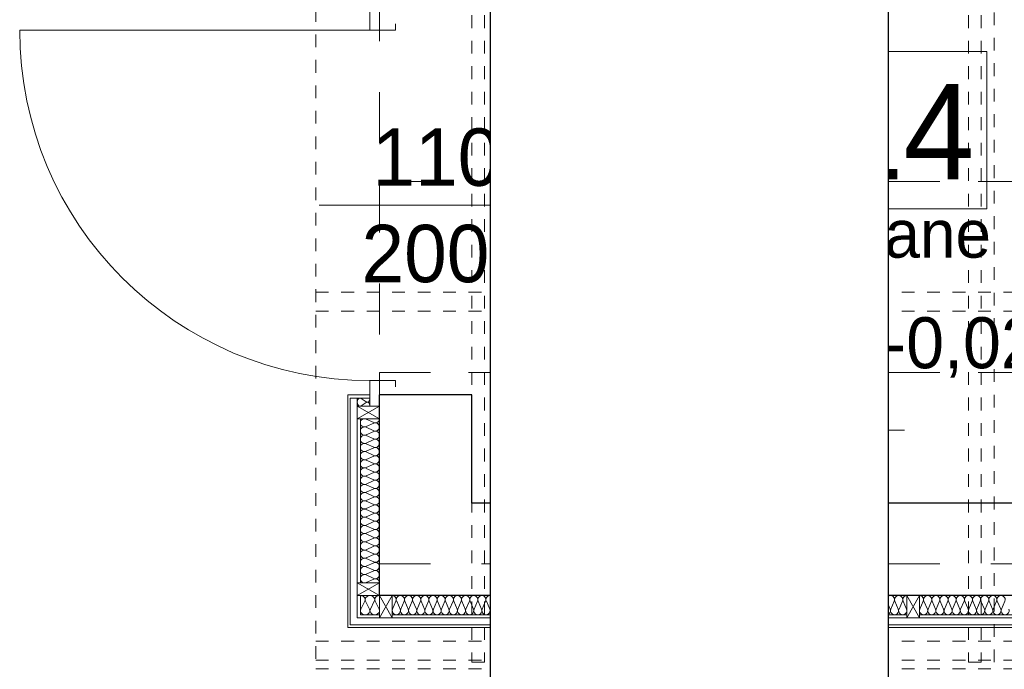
# Model space of a CAD drawing. Header units: inches. Extents: x -515158 to -470211, y -1887 to 84268.
# Tile 8 of 102: x -510928 to -507836, y 9786 to 11825. Entities that reach past the tile are written whole.
import ezdxf

# ---------------------------------------------------------------- set-up
doc = ezdxf.new("R2010")
doc.units = ezdxf.units.IN
doc.header["$MEASUREMENT"] = 0
doc.set_wipeout_variables(frame=1)
doc.linetypes.add('Hidden Line copy', pattern=[80, 40, -40])
doc.linetypes.add('Przerywana', pattern=[320, 160, -160])
for name, color, linetype, lineweight in [('#podkład', 252, 'Continuous', 9), ('Arch drzwi_Nr_Pióra__10', 252, 'Continuous', 18), ('Arch ocieplenie_Nr_Pióra__44', 252, 'Continuous', 9), ('Arch opisy okien_Nr_Pióra__9', 252, 'Continuous', 9), ('Arch opisy_Nr_Pióra__21', 252, 'Continuous', 9), ('Arch opisy_Nr_Pióra__9', 252, 'Continuous', 9), ('Arch wykończenie_Nr_Pióra__115', 252, 'Continuous', 13), ('Arch wykończenie_Nr_Pióra__9', 252, 'Continuous', 9), ('INWENT CO_Nr_Pióra__88', 252, 'Continuous', 20), ('INWENT DACH_Nr_Pióra__2', 252, 'Continuous', 13), ('INWENT KONST. DREWNIANA_Nr_Pióra__2', 252, 'Continuous', 13), ('INWENT OPISY_Nr_Pióra__21', 252, 'Continuous', 9), ('INWENT OPISY_Nr_Pióra__9', 252, 'Continuous', 9), ('INWENT RZĘDNE_Nr_Pióra__21', 252, 'Continuous', 9), ('INWENT.ŚCIANY_Nr_Pióra__1', 252, 'Continuous', 25)]:
    doc.layers.add(name, color=color, linetype=linetype, lineweight=lineweight)
doc.layers.add('_TABELA', color=7, linetype='Continuous')
doc.styles.add('GENERATED_STYLE_10', font='arial.ttf')
doc.styles.add('GENERATED_STYLE_3', font='txt')
doc.styles.add('GENERATED_STYLE_4', font='txt')
doc.styles.add('GENERATED_STYLE_6', font='txt')

# ---------------------------------------------------------------- blocks, each defined once
blk = doc.blocks.new('parter')
at = {"layer": 'Arch opisy_Nr_Pióra__21', "linetype": 'Continuous'}
for points in [[(-508845.7, 42437.6), (-508849.5, 42456.8), (-508860.3, 42473), (-508876.6, 42483.8), (-508895.7, 42487.6), (-508914.8, 42483.8), (-508931, 42473), (-508941.9, 42456.8), (-508945.7, 42437.6), (-508941.9, 42418.5), (-508931, 42402.3), (-508914.8, 42391.4), (-508895.7, 42387.6), (-508876.6, 42391.4), (-508860.3, 42402.3), (-508849.5, 42418.5)], [(-508845.7, 42047.6), (-508849.5, 42066.8), (-508860.3, 42083), (-508876.6, 42093.8), (-508895.7, 42097.6), (-508914.8, 42093.8), (-508931, 42083), (-508941.9, 42066.8), (-508945.7, 42047.6), (-508941.9, 42028.5), (-508931, 42012.3), (-508914.8, 42001.4), (-508895.7, 41997.6), (-508876.6, 42001.4), (-508860.3, 42012.3), (-508849.5, 42028.5)]]:
    blk.add_hatch(color=252, dxfattribs=at).paths.add_polyline_path(points, flags=0)
at = {"layer": 'INWENT RZĘDNE_Nr_Pióra__21', "linetype": 'Continuous'}
for points in [[(-508349.5, 42667.2), (-508249.5, 42667.2), (-508257.2, 42705.5), (-508278.8, 42737.9), (-508311.3, 42759.6), (-508349.5, 42767.2)], [(-508349.5, 42667.2), (-508449.5, 42667.2), (-508441.9, 42629), (-508420.3, 42596.5), (-508387.8, 42574.8), (-508349.5, 42567.2)]]:
    blk.add_hatch(color=252, dxfattribs=at).paths.add_polyline_path(points, flags=0)
at = {"color": 252}
for p, q in [((-508658.8, 43361.7), (-508658.8, 43855.8)), ((-508658.8, 43855.8), (-507890.8, 43855.8)), ((-507890.8, 43855.8), (-507890.8, 43361.7)), ((-507890.8, 43361.7), (-508658.8, 43361.7))]:
    blk.add_line(p, q, dxfattribs=at)
at = {"layer": 'Arch drzwi_Nr_Pióra__10', "color": 252, "linetype": 'Continuous'}
for p, q in [((-509828.3, 44002.6), (-509828.3, 43922.6)), ((-509748.3, 43922.6), (-509748.3, 43942.6)), ((-509828.3, 43922.6), (-510928.3, 43922.6)), ((-509828.3, 43922.6), (-509748.3, 43922.6)), ((-509828.3, 42822.6), (-509828.3, 42742.6)), ((-509748.3, 42822.6), (-509828.3, 42822.6)), ((-509748.3, 42802.6), (-509748.3, 42822.6)), ((-509798.3, 42742.6), (-509828.3, 42742.6))]:
    blk.add_line(p, q, dxfattribs=at)
blk.add_arc((-509828.3, 43922.6), 1100, 180, 270, dxfattribs=at)
at = {"layer": 'Arch ocieplenie_Nr_Pióra__44', "color": 252, "linetype": 'Continuous'}
for p, q in [((-509840.2, 42756.2), (-509856.4, 42766.6)), ((-509856.4, 42743.7), (-509840.2, 42754.1)), ((-509816.2, 42690.8), (-509840.4, 42701.5)), ((-509840.4, 42678), (-509816.2, 42688.7)), ((-509816.2, 42665.1), (-509840.4, 42675.8)), ((-509840.4, 42652.2), (-509816.2, 42662.9)), ((-509816.2, 42639.3), (-509840.4, 42650)), ((-509840.4, 42626.5), (-509816.2, 42637.2)), ((-509816.2, 42613.6), (-509840.4, 42624.3)), ((-509840.4, 42600.7), (-509816.2, 42611.4)), ((-509816.2, 42587.8), (-509840.4, 42598.5)), ((-509840.4, 42575), (-509816.2, 42585.7)), ((-509816.2, 42562.1), (-509840.4, 42572.8)), ((-509840.4, 42549.2), (-509816.2, 42559.9)), ((-509816.2, 42536.3), (-509840.4, 42547)), ((-509840.4, 42523.5), (-509816.2, 42534.2)), ((-509816.2, 42510.6), (-509840.4, 42521.3)), ((-509840.4, 42497.7), (-509816.2, 42508.4)), ((-509816.2, 42484.8), (-509840.4, 42495.5)), ((-509840.4, 42472), (-509816.2, 42482.7)), ((-509816.2, 42459.1), (-509840.4, 42469.8)), ((-509840.4, 42446.2), (-509816.2, 42456.9)), ((-509816.2, 42433.3), (-509840.4, 42444)), ((-509840.4, 42420.5), (-509816.2, 42431.2)), ((-509816.2, 42407.6), (-509840.4, 42418.3)), ((-509840.4, 42394.7), (-509816.2, 42405.4)), ((-509816.2, 42381.8), (-509840.4, 42392.5)), ((-509840.4, 42369), (-509816.2, 42379.7)), ((-509816.2, 42356.1), (-509840.4, 42366.8)), ((-509840.4, 42343.2), (-509816.2, 42353.9)), ((-509816.2, 42330.3), (-509840.4, 42341)), ((-509840.4, 42317.5), (-509816.2, 42328.2)), ((-509816.2, 42304.6), (-509840.4, 42315.3)), ((-509840.4, 42291.7), (-509816.2, 42302.4)), ((-509816.2, 42278.8), (-509840.4, 42289.5)), ((-509840.4, 42266), (-509816.2, 42276.7)), ((-509816.2, 42253.1), (-509840.4, 42263.8)), ((-509840.4, 42240.2), (-509816.2, 42250.9)), ((-509816.2, 42227.3), (-509840.4, 42238)), ((-509840.4, 42214.5), (-509816.2, 42225.2)), ((-509816.2, 42201.6), (-509840.4, 42212.3)), ((-509840.4, 42188.7), (-509816.2, 42199.4)), ((-509857.1, 42105.5), (-509844.6, 42129.8)), ((-509842.1, 42129.8), (-509829.6, 42105.5)), ((-509827.1, 42105.5), (-509814.6, 42129.8)), ((-509812.1, 42129.8), (-509799.6, 42105.5)), ((-509746.6, 42129.8), (-509757.2, 42105.5)), ((-509733.8, 42105.5), (-509744.4, 42129.8)), ((-509721, 42129.8), (-509731.6, 42105.5)), ((-509708.2, 42105.5), (-509718.8, 42129.8)), ((-509695.4, 42129.8), (-509706, 42105.5)), ((-509682.6, 42105.5), (-509693.2, 42129.8)), ((-509669.8, 42129.8), (-509680.4, 42105.5)), ((-509657, 42105.5), (-509667.6, 42129.8)), ((-509644.2, 42129.8), (-509654.8, 42105.5)), ((-509631.4, 42105.5), (-509642, 42129.8)), ((-509618.6, 42129.8), (-509629.2, 42105.5)), ((-509605.8, 42105.5), (-509616.4, 42129.8)), ((-509593, 42129.8), (-509603.6, 42105.5)), ((-509580.2, 42105.5), (-509590.8, 42129.8)), ((-509567.4, 42129.8), (-509578, 42105.5)), ((-509554.6, 42105.5), (-509565.2, 42129.8)), ((-509541.8, 42129.8), (-509552.4, 42105.5)), ((-509529, 42105.5), (-509539.6, 42129.8)), ((-509516.2, 42129.8), (-509526.8, 42105.5)), ((-509503.4, 42105.5), (-509514, 42129.8)), ((-509490.6, 42129.8), (-509501.2, 42105.5)), ((-509477.8, 42105.5), (-509488.4, 42129.8)), ((-509465, 42129.8), (-509475.6, 42105.5)), ((-509452.2, 42105.5), (-509462.8, 42129.8)), ((-509439.4, 42129.8), (-509450, 42105.5)), ((-509426.6, 42105.5), (-509437.2, 42129.8)), ((-509413.8, 42129.8), (-509424.4, 42105.5)), ((-509401, 42105.5), (-509411.6, 42129.8)), ((-509388.2, 42129.8), (-509398.8, 42105.5)), ((-509375.4, 42105.5), (-509386, 42129.8)), ((-509362.6, 42129.8), (-509373.2, 42105.5)), ((-509349.8, 42105.5), (-509360.4, 42129.8)), ((-509337, 42129.8), (-509347.6, 42105.5)), ((-509324.2, 42105.5), (-509334.8, 42129.8)), ((-509311.4, 42129.8), (-509322, 42105.5)), ((-509298.6, 42105.5), (-509309.2, 42129.8)), ((-509285.8, 42129.8), (-509296.4, 42105.5)), ((-509273, 42105.5), (-509283.6, 42129.8)), ((-509260.2, 42129.8), (-509270.8, 42105.5)), ((-509247.4, 42105.5), (-509258, 42129.8)), ((-509205.2, 42105.5), (-509194.6, 42129.8)), ((-509192.5, 42129.8), (-509181.8, 42105.5)), ((-509179.6, 42105.5), (-509169, 42129.8)), ((-509166.9, 42129.8), (-509156.2, 42105.5)), ((-509154, 42105.5), (-509143.4, 42129.8)), ((-509141.3, 42129.8), (-509130.6, 42105.5)), ((-509128.4, 42105.5), (-509117.8, 42129.8)), ((-509115.7, 42129.8), (-509105, 42105.5)), ((-509102.8, 42105.5), (-509092.2, 42129.8)), ((-509090.1, 42129.8), (-509079.4, 42105.5)), ((-509077.2, 42105.5), (-509066.6, 42129.8)), ((-509064.5, 42129.8), (-509053.8, 42105.5)), ((-509051.6, 42105.5), (-509041, 42129.8)), ((-509038.9, 42129.8), (-509028.2, 42105.5)), ((-509026, 42105.5), (-509015.4, 42129.8)), ((-509013.3, 42129.8), (-509002.6, 42105.5)), ((-509000.4, 42105.5), (-508989.8, 42129.8)), ((-508987.7, 42129.8), (-508977, 42105.5)), ((-508974.8, 42105.5), (-508964.2, 42129.8)), ((-508962.1, 42129.8), (-508951.4, 42105.5)), ((-508949.2, 42105.5), (-508938.6, 42129.8)), ((-508936.5, 42129.8), (-508925.8, 42105.5)), ((-508923.6, 42105.5), (-508913, 42129.8)), ((-508910.9, 42129.8), (-508900.2, 42105.5)), ((-508898, 42105.5), (-508887.4, 42129.8)), ((-508885.3, 42129.8), (-508874.6, 42105.5)), ((-508872.4, 42105.5), (-508861.8, 42129.8)), ((-508859.7, 42129.8), (-508849, 42105.5)), ((-508846.8, 42105.5), (-508836.2, 42129.8)), ((-508834.1, 42129.8), (-508823.4, 42105.5)), ((-508821.2, 42105.5), (-508810.6, 42129.8)), ((-508808.5, 42129.8), (-508797.8, 42105.5)), ((-508795.6, 42105.5), (-508785, 42129.8)), ((-508782.9, 42129.8), (-508772.2, 42105.5)), ((-508770, 42105.5), (-508759.4, 42129.8)), ((-508757.3, 42129.8), (-508746.6, 42105.5)), ((-508744.4, 42105.5), (-508733.8, 42129.8)), ((-508731.7, 42129.8), (-508721, 42105.5)), ((-508718.8, 42105.5), (-508708.2, 42129.8)), ((-508706.1, 42129.8), (-508695.4, 42105.5)), ((-508653.2, 42105.5), (-508642.6, 42129.8)), ((-508640.5, 42129.8), (-508629.8, 42105.5)), ((-508627.6, 42105.5), (-508617, 42129.8)), ((-508614.9, 42129.8), (-508604.2, 42105.5)), ((-508602, 42105.5), (-508591.4, 42129.8)), ((-508589.3, 42129.8), (-508578.6, 42105.5)), ((-508576.4, 42105.5), (-508565.8, 42129.8)), ((-508563.7, 42129.8), (-508553, 42105.5)), ((-508550.8, 42105.5), (-508540.2, 42129.8)), ((-508538.1, 42129.8), (-508527.4, 42105.5)), ((-508525.2, 42105.5), (-508514.6, 42129.8)), ((-508512.5, 42129.8), (-508501.8, 42105.5)), ((-508499.6, 42105.5), (-508489, 42129.8)), ((-508486.9, 42129.8), (-508476.2, 42105.5)), ((-508474, 42105.5), (-508463.4, 42129.8)), ((-508461.3, 42129.8), (-508450.6, 42105.5)), ((-508448.4, 42105.5), (-508437.8, 42129.8)), ((-508435.7, 42129.8), (-508425, 42105.5)), ((-508422.8, 42105.5), (-508412.2, 42129.8)), ((-508410.1, 42129.8), (-508399.4, 42105.5)), ((-508397.2, 42105.5), (-508386.6, 42129.8)), ((-508384.5, 42129.8), (-508373.8, 42105.5)), ((-508371.6, 42105.5), (-508361, 42129.8)), ((-508358.9, 42129.8), (-508348.2, 42105.5)), ((-508346, 42105.5), (-508335.4, 42129.8)), ((-508333.3, 42129.8), (-508322.6, 42105.5)), ((-508320.4, 42105.5), (-508309.8, 42129.8)), ((-508307.7, 42129.8), (-508297, 42105.5)), ((-508294.8, 42105.5), (-508284.2, 42129.8)), ((-508282.1, 42129.8), (-508271.4, 42105.5)), ((-508269.2, 42105.5), (-508258.6, 42129.8)), ((-508256.5, 42129.8), (-508245.8, 42105.5)), ((-508243.6, 42105.5), (-508233, 42129.8)), ((-508230.9, 42129.8), (-508220.2, 42105.5)), ((-508218, 42105.5), (-508207.4, 42129.8)), ((-508205.3, 42129.8), (-508194.6, 42105.5)), ((-508192.4, 42105.5), (-508181.8, 42129.8)), ((-508179.7, 42129.8), (-508169, 42105.5)), ((-508166.8, 42105.5), (-508156.2, 42129.8)), ((-508154.1, 42129.8), (-508143.4, 42105.5)), ((-508101.2, 42105.5), (-508090.6, 42129.8)), ((-508088.5, 42129.8), (-508077.8, 42105.5)), ((-508075.6, 42105.5), (-508065, 42129.8)), ((-508062.9, 42129.8), (-508052.2, 42105.5)), ((-508050, 42105.5), (-508039.4, 42129.8)), ((-508037.3, 42129.8), (-508026.6, 42105.5)), ((-508024.4, 42105.5), (-508013.8, 42129.8)), ((-508011.7, 42129.8), (-508001, 42105.5)), ((-507998.8, 42105.5), (-507988.2, 42129.8)), ((-507986.1, 42129.8), (-507975.4, 42105.5)), ((-507973.2, 42105.5), (-507962.6, 42129.8)), ((-507960.5, 42129.8), (-507949.8, 42105.5)), ((-507947.6, 42105.5), (-507937, 42129.8)), ((-507934.9, 42129.8), (-507924.2, 42105.5)), ((-507922, 42105.5), (-507911.4, 42129.8)), ((-507909.3, 42129.8), (-507898.6, 42105.5)), ((-507896.4, 42105.5), (-507885.8, 42129.8)), ((-507883.7, 42129.8), (-507873, 42105.5)), ((-507870.8, 42105.5), (-507860.2, 42129.8)), ((-507858.1, 42129.8), (-507847.4, 42105.5)), ((-507845.2, 42105.5), (-507834.6, 42129.8))]:
    blk.add_line(p, q, dxfattribs=at)
for centre, major_axis, ratio, start_param, end_param in [((-509859.8, 42755.1), (0, 12.5), 0.680583, 5.870392, 9.837571), ((-509836.8, 42767.6), (0, 12.5), 0.680583, 2.7288, 4.712389), ((-509836.8, 42742.6), (0, 12.5), 0.680583, 4.712389, 6.695979), ((-509845.6, 42689.8), (0, 12.9), 0.991121, 5.870392, 9.837571), ((-509845.6, 42664), (0, 12.9), 0.991121, 5.870392, 9.837571), ((-509811.1, 42702.6), (0, 12.9), 0.991121, 2.7288, 4.712389), ((-509811.1, 42676.9), (0, 12.9), 0.991121, 2.7288, 6.695979), ((-509845.6, 42638.3), (0, 12.9), 0.991121, 5.870392, 9.837571), ((-509811.1, 42651.1), (0, 12.9), 0.991121, 2.7288, 6.695979), ((-509845.6, 42612.5), (0, 12.9), 0.991121, 5.870392, 9.837571), ((-509811.1, 42625.4), (0, 12.9), 0.991121, 2.7288, 6.695979), ((-509811.1, 42599.6), (0, 12.9), 0.991121, 2.7288, 6.695979), ((-509845.6, 42586.8), (0, 12.9), 0.991121, 5.870392, 9.837571), ((-509811.1, 42573.9), (0, 12.9), 0.991121, 2.7288, 6.695979), ((-509845.6, 42561), (0, 12.9), 0.991121, 5.870392, 9.837571), ((-509845.6, 42535.3), (0, 12.9), 0.991121, 5.870392, 9.837571), ((-509811.1, 42548.1), (0, 12.9), 0.991121, 2.7288, 6.695979), ((-509845.6, 42509.5), (0, 12.9), 0.991121, 5.870392, 9.837571), ((-509811.1, 42522.4), (0, 12.9), 0.991121, 2.7288, 6.695979), ((-509845.6, 42483.8), (0, 12.9), 0.991121, 5.870392, 9.837571), ((-509811.1, 42496.6), (0, 12.9), 0.991121, 2.7288, 6.695979), ((-509845.6, 42458), (0, 12.9), 0.991121, 5.870392, 9.837571), ((-509811.1, 42470.9), (0, 12.9), 0.991121, 2.7288, 6.695979), ((-509811.1, 42445.1), (0, 12.9), 0.991121, 2.7288, 6.695979), ((-509845.6, 42432.3), (0, 12.9), 0.991121, 5.870392, 9.837571), ((-509811.1, 42419.4), (0, 12.9), 0.991121, 2.7288, 6.695979), ((-509845.6, 42406.5), (0, 12.9), 0.991121, 5.870392, 9.837571), ((-509845.6, 42380.8), (0, 12.9), 0.991121, 5.870392, 9.837571), ((-509811.1, 42393.6), (0, 12.9), 0.991121, 2.7288, 6.695979), ((-509845.6, 42355), (0, 12.9), 0.991121, 5.870392, 9.837571), ((-509811.1, 42367.9), (0, 12.9), 0.991121, 2.7288, 6.695979), ((-509845.6, 42329.3), (0, 12.9), 0.991121, 5.870392, 9.837571), ((-509811.1, 42342.1), (0, 12.9), 0.991121, 2.7288, 6.695979), ((-509845.6, 42303.5), (0, 12.9), 0.991121, 5.870392, 9.837571), ((-509811.1, 42316.4), (0, 12.9), 0.991121, 2.7288, 6.695979), ((-509811.1, 42290.6), (0, 12.9), 0.991121, 2.7288, 6.695979), ((-509845.6, 42277.8), (0, 12.9), 0.991121, 5.870392, 9.837571), ((-509811.1, 42264.9), (0, 12.9), 0.991121, 2.7288, 6.695979), ((-509845.6, 42252), (0, 12.9), 0.991121, 5.870392, 9.837571), ((-509845.6, 42226.3), (0, 12.9), 0.991121, 5.870392, 9.837571), ((-509811.1, 42239.1), (0, 12.9), 0.991121, 2.7288, 6.695979), ((-509845.6, 42200.5), (0, 12.9), 0.991121, 5.870392, 9.837571), ((-509811.1, 42213.4), (0, 12.9), 0.991121, 2.7288, 6.695979), ((-509811.1, 42187.6), (0, 12.9), 0.991121, 4.712389, 6.695979), ((-509858.3, 42134.9), (15, 0), 0.850722, 5.870392, 7.853982), ((-509828.3, 42134.9), (15, 0), 0.850722, 5.870392, 9.837571), ((-509798.3, 42134.9), (15, 0), 0.850722, 1.570796, 3.554385), ((-509758.3, 42134.9), (-12.8, 0), 0.996929, 2.7288, 4.712389), ((-509732.7, 42134.9), (-12.8, 0), 0.996929, 2.7288, 6.695979), ((-509707.1, 42134.9), (-12.8, 0), 0.996929, 2.7288, 6.695979), ((-509681.5, 42134.9), (-12.8, 0), 0.996929, 2.7288, 6.695979), ((-509655.9, 42134.9), (-12.8, 0), 0.996929, 2.7288, 6.695979), ((-509630.3, 42134.9), (-12.8, 0), 0.996929, 2.7288, 6.695979), ((-509604.7, 42134.9), (-12.8, 0), 0.996929, 2.7288, 6.695979), ((-509579.1, 42134.9), (-12.8, 0), 0.996929, 2.7288, 6.695979), ((-509553.5, 42134.9), (-12.8, 0), 0.996929, 2.7288, 6.695979), ((-509527.9, 42134.9), (-12.8, 0), 0.996929, 2.7288, 6.695979), ((-509502.3, 42134.9), (-12.8, 0), 0.996929, 2.7288, 6.695979), ((-509476.7, 42134.9), (-12.8, 0), 0.996929, 2.7288, 6.695979), ((-509451.1, 42134.9), (-12.8, 0), 0.996929, 2.7288, 6.695979), ((-509425.5, 42134.9), (-12.8, 0), 0.996929, 2.7288, 6.695979), ((-509399.9, 42134.9), (-12.8, 0), 0.996929, 2.7288, 6.695979), ((-509374.3, 42134.9), (-12.8, 0), 0.996929, 2.7288, 6.695979), ((-509348.7, 42134.9), (-12.8, 0), 0.996929, 2.7288, 6.695979), ((-509323.1, 42134.9), (-12.8, 0), 0.996929, 2.7288, 6.695979), ((-509297.5, 42134.9), (-12.8, 0), 0.996929, 2.7288, 6.695979), ((-509271.9, 42134.9), (-12.8, 0), 0.996929, 2.7288, 6.695979), ((-509246.3, 42134.9), (-12.8, 0), 0.996929, 4.712389, 6.695979), ((-509206.3, 42134.9), (12.8, 0), 0.996929, 5.870392, 7.853982), ((-509180.7, 42134.9), (12.8, 0), 0.996929, 5.870392, 9.837571), ((-509155.1, 42134.9), (12.8, 0), 0.996929, 5.870392, 9.837571), ((-509129.5, 42134.9), (12.8, 0), 0.996929, 5.870392, 9.837571), ((-509103.9, 42134.9), (12.8, 0), 0.996929, 5.870392, 9.837571), ((-509078.3, 42134.9), (12.8, 0), 0.996929, 5.870392, 9.837571), ((-509052.7, 42134.9), (12.8, 0), 0.996929, 5.870392, 9.837571), ((-509027.1, 42134.9), (12.8, 0), 0.996929, 5.870392, 9.837571), ((-509001.5, 42134.9), (12.8, 0), 0.996929, 5.870392, 9.837571), ((-508975.9, 42134.9), (12.8, 0), 0.996929, 5.870392, 9.837571), ((-508950.3, 42134.9), (12.8, 0), 0.996929, 5.870392, 9.837571), ((-508924.7, 42134.9), (12.8, 0), 0.996929, 5.870392, 9.837571), ((-508899.1, 42134.9), (12.8, 0), 0.996929, 5.870392, 9.837571), ((-508873.5, 42134.9), (12.8, 0), 0.996929, 5.870392, 9.837571), ((-508847.9, 42134.9), (12.8, 0), 0.996929, 5.870392, 9.837571), ((-508822.3, 42134.9), (12.8, 0), 0.996929, 5.870392, 9.837571), ((-508796.7, 42134.9), (12.8, 0), 0.996929, 5.870392, 9.837571), ((-508771.1, 42134.9), (12.8, 0), 0.996929, 5.870392, 9.837571), ((-508745.5, 42134.9), (12.8, 0), 0.996929, 5.870392, 9.837571), ((-508719.9, 42134.9), (12.8, 0), 0.996929, 5.870392, 9.837571), ((-508694.3, 42134.9), (12.8, 0), 0.996929, 1.570796, 3.554385), ((-508654.3, 42134.9), (12.8, 0), 0.996929, 5.870392, 7.853982), ((-508628.7, 42134.9), (12.8, 0), 0.996929, 5.870392, 9.837571), ((-508603.1, 42134.9), (12.8, 0), 0.996929, 5.870392, 9.837571), ((-508577.5, 42134.9), (12.8, 0), 0.996929, 5.870392, 9.837571), ((-508551.9, 42134.9), (12.8, 0), 0.996929, 5.870392, 9.837571), ((-508526.3, 42134.9), (12.8, 0), 0.996929, 5.870392, 9.837571), ((-508500.7, 42134.9), (12.8, 0), 0.996929, 5.870392, 9.837571), ((-508475.1, 42134.9), (12.8, 0), 0.996929, 5.870392, 9.837571), ((-508449.5, 42134.9), (12.8, 0), 0.996929, 5.870392, 9.837571), ((-508423.9, 42134.9), (12.8, 0), 0.996929, 5.870392, 9.837571), ((-508398.3, 42134.9), (12.8, 0), 0.996929, 5.870392, 9.837571), ((-508372.7, 42134.9), (12.8, 0), 0.996929, 5.870392, 9.837571), ((-508347.1, 42134.9), (12.8, 0), 0.996929, 5.870392, 9.837571), ((-508321.5, 42134.9), (12.8, 0), 0.996929, 5.870392, 9.837571), ((-508295.9, 42134.9), (12.8, 0), 0.996929, 5.870392, 9.837571), ((-508270.3, 42134.9), (12.8, 0), 0.996929, 5.870392, 9.837571), ((-508244.7, 42134.9), (12.8, 0), 0.996929, 5.870392, 9.837571), ((-508219.1, 42134.9), (12.8, 0), 0.996929, 5.870392, 9.837571), ((-508193.5, 42134.9), (12.8, 0), 0.996929, 5.870392, 9.837571), ((-508167.9, 42134.9), (12.8, 0), 0.996929, 5.870392, 9.837571), ((-508142.3, 42134.9), (12.8, 0), 0.996929, 1.570796, 3.554385), ((-508102.3, 42134.9), (12.8, 0), 0.996929, 5.870392, 7.853982), ((-508076.7, 42134.9), (12.8, 0), 0.996929, 5.870392, 9.837571), ((-508051.1, 42134.9), (12.8, 0), 0.996929, 5.870392, 9.837571), ((-508025.5, 42134.9), (12.8, 0), 0.996929, 5.870392, 9.837571), ((-507999.9, 42134.9), (12.8, 0), 0.996929, 5.870392, 9.837571), ((-507974.3, 42134.9), (12.8, 0), 0.996929, 5.870392, 9.837571), ((-507948.7, 42134.9), (12.8, 0), 0.996929, 5.870392, 9.837571), ((-507923.1, 42134.9), (12.8, 0), 0.996929, 5.870392, 9.837571), ((-507897.5, 42134.9), (12.8, 0), 0.996929, 5.870392, 9.837571), ((-507871.9, 42134.9), (12.8, 0), 0.996929, 5.870392, 9.837571), ((-507846.3, 42134.9), (12.8, 0), 0.996929, 5.870392, 9.837571), ((-509843.3, 42100.4), (15, 0), 0.850722, 2.728799, 6.695979), ((-509813.3, 42100.4), (15, 0), 0.850722, 2.728799, 6.695979), ((-509745.5, 42100.4), (-12.8, 0), 0.996929, 5.870392, 9.837571), ((-509719.9, 42100.4), (-12.8, 0), 0.996929, 5.870392, 9.837571), ((-509694.3, 42100.4), (-12.8, 0), 0.996929, 5.870392, 9.837571), ((-509668.7, 42100.4), (-12.8, 0), 0.996929, 5.870392, 9.837571), ((-509643.1, 42100.4), (-12.8, 0), 0.996929, 5.870392, 9.837571), ((-509617.5, 42100.4), (-12.8, 0), 0.996929, 5.870392, 9.837571), ((-509591.9, 42100.4), (-12.8, 0), 0.996929, 5.870392, 9.837571), ((-509566.3, 42100.4), (-12.8, 0), 0.996929, 5.870392, 9.837571), ((-509540.7, 42100.4), (-12.8, 0), 0.996929, 5.870392, 9.837571), ((-509515.1, 42100.4), (-12.8, 0), 0.996929, 5.870392, 9.837571), ((-509489.5, 42100.4), (-12.8, 0), 0.996929, 5.870392, 9.837571), ((-509463.9, 42100.4), (-12.8, 0), 0.996929, 5.870392, 9.837571), ((-509438.3, 42100.4), (-12.8, 0), 0.996929, 5.870392, 9.837571), ((-509412.7, 42100.4), (-12.8, 0), 0.996929, 5.870392, 9.837571), ((-509387.1, 42100.4), (-12.8, 0), 0.996929, 5.870392, 9.837571), ((-509361.5, 42100.4), (-12.8, 0), 0.996929, 5.870392, 9.837571), ((-509335.9, 42100.4), (-12.8, 0), 0.996929, 5.870392, 9.837571), ((-509310.3, 42100.4), (-12.8, 0), 0.996929, 5.870392, 9.837571), ((-509284.7, 42100.4), (-12.8, 0), 0.996929, 5.870392, 9.837571), ((-509259.1, 42100.4), (-12.8, 0), 0.996929, 5.870392, 9.837571), ((-509193.5, 42100.4), (12.8, 0), 0.996929, 2.728799, 6.695979), ((-509167.9, 42100.4), (12.8, 0), 0.996929, 2.728799, 6.695979), ((-509142.3, 42100.4), (12.8, 0), 0.996929, 2.728799, 6.695979), ((-509116.7, 42100.4), (12.8, 0), 0.996929, 2.728799, 6.695979), ((-509091.1, 42100.4), (12.8, 0), 0.996929, 2.728799, 6.695979), ((-509065.5, 42100.4), (12.8, 0), 0.996929, 2.728799, 6.695979), ((-509039.9, 42100.4), (12.8, 0), 0.996929, 2.728799, 6.695979), ((-509014.3, 42100.4), (12.8, 0), 0.996929, 2.728799, 6.695979), ((-508988.7, 42100.4), (12.8, 0), 0.996929, 2.728799, 6.695979), ((-508963.1, 42100.4), (12.8, 0), 0.996929, 2.728799, 6.695979), ((-508937.5, 42100.4), (12.8, 0), 0.996929, 2.728799, 6.695979), ((-508911.9, 42100.4), (12.8, 0), 0.996929, 2.728799, 6.695979), ((-508886.3, 42100.4), (12.8, 0), 0.996929, 2.728799, 6.695979), ((-508860.7, 42100.4), (12.8, 0), 0.996929, 2.728799, 6.695979), ((-508835.1, 42100.4), (12.8, 0), 0.996929, 2.728799, 6.695979), ((-508809.5, 42100.4), (12.8, 0), 0.996929, 2.728799, 6.695979), ((-508783.9, 42100.4), (12.8, 0), 0.996929, 2.728799, 6.695979), ((-508758.3, 42100.4), (12.8, 0), 0.996929, 2.728799, 6.695979), ((-508732.7, 42100.4), (12.8, 0), 0.996929, 2.728799, 6.695979), ((-508707.1, 42100.4), (12.8, 0), 0.996929, 2.728799, 6.695979), ((-508641.5, 42100.4), (12.8, 0), 0.996929, 2.728799, 6.695979), ((-508615.9, 42100.4), (12.8, 0), 0.996929, 2.728799, 6.695979), ((-508590.3, 42100.4), (12.8, 0), 0.996929, 2.728799, 6.695979), ((-508564.7, 42100.4), (12.8, 0), 0.996929, 2.728799, 6.695979), ((-508539.1, 42100.4), (12.8, 0), 0.996929, 2.728799, 6.695979), ((-508513.5, 42100.4), (12.8, 0), 0.996929, 2.728799, 6.695979), ((-508487.9, 42100.4), (12.8, 0), 0.996929, 2.728799, 6.695979), ((-508462.3, 42100.4), (12.8, 0), 0.996929, 2.728799, 6.695979), ((-508436.7, 42100.4), (12.8, 0), 0.996929, 2.728799, 6.695979), ((-508411.1, 42100.4), (12.8, 0), 0.996929, 2.728799, 6.695979), ((-508385.5, 42100.4), (12.8, 0), 0.996929, 2.728799, 6.695979), ((-508359.9, 42100.4), (12.8, 0), 0.996929, 2.728799, 6.695979), ((-508334.3, 42100.4), (12.8, 0), 0.996929, 2.728799, 6.695979), ((-508308.7, 42100.4), (12.8, 0), 0.996929, 2.728799, 6.695979), ((-508283.1, 42100.4), (12.8, 0), 0.996929, 2.728799, 6.695979), ((-508257.5, 42100.4), (12.8, 0), 0.996929, 2.728799, 6.695979), ((-508231.9, 42100.4), (12.8, 0), 0.996929, 2.728799, 6.695979), ((-508206.3, 42100.4), (12.8, 0), 0.996929, 2.728799, 6.695979), ((-508180.7, 42100.4), (12.8, 0), 0.996929, 2.728799, 6.695979), ((-508155.1, 42100.4), (12.8, 0), 0.996929, 2.728799, 6.695979), ((-508089.5, 42100.4), (12.8, 0), 0.996929, 2.728799, 6.695979), ((-508063.9, 42100.4), (12.8, 0), 0.996929, 2.728799, 6.695979), ((-508038.3, 42100.4), (12.8, 0), 0.996929, 2.728799, 6.695979), ((-508012.7, 42100.4), (12.8, 0), 0.996929, 2.728799, 6.695979), ((-507987.1, 42100.4), (12.8, 0), 0.996929, 2.728799, 6.695979), ((-507961.5, 42100.4), (12.8, 0), 0.996929, 2.728799, 6.695979), ((-507935.9, 42100.4), (12.8, 0), 0.996929, 2.728799, 6.695979), ((-507910.3, 42100.4), (12.8, 0), 0.996929, 2.728799, 6.695979), ((-507884.7, 42100.4), (12.8, 0), 0.996929, 2.728799, 6.695979), ((-507859.1, 42100.4), (12.8, 0), 0.996929, 2.728799, 6.695979), ((-507833.5, 42100.4), (12.8, 0), 0.996929, 2.728799, 6.695979)]:
    blk.add_ellipse(centre, major_axis=major_axis, ratio=ratio, start_param=start_param, end_param=end_param, dxfattribs=at)
at = {"layer": 'Arch opisy_Nr_Pióra__21', "color": 252, "linetype": 'Continuous'}
for p, q in [((-508895.7, 42387.6), (-508895.7, 42097.6)), ((-508895.7, 42047.6), (-508895.7, 41225))]:
    blk.add_line(p, q, dxfattribs=at)
for centre in [(-508895.7, 42437.6), (-508895.7, 42047.6)]:
    blk.add_circle(centre, 50, dxfattribs=at)
at = {"layer": 'Arch opisy_Nr_Pióra__9', "color": 252, "linetype": 'Continuous'}
blk.add_line((-509288.3, 43372.6), (-509988.3, 43372.6), dxfattribs=at)
blk.add_circle((-509038.3, 43372.6), 250, dxfattribs=at)
at = {"layer": 'Arch wykończenie_Nr_Pióra__115', "color": 252, "linetype": 'Przerywana'}
for p, q in [((-509798.3, 44047.6), (-509798.3, 43447.6)), ((-509798.3, 43447.6), (-506798.3, 43447.6)), ((-509798.3, 43447.6), (-509798.3, 42847.6)), ((-506798.3, 43447.6), (-509798.3, 43447.6)), ((-509798.3, 42847.6), (-506798.3, 42847.6)), ((-509798.3, 42847.6), (-509798.3, 42247.6)), ((-506798.3, 42847.6), (-509798.3, 42847.6)), ((-509798.3, 42247.6), (-506798.3, 42247.6))]:
    blk.add_line(p, q, dxfattribs=at)
at = {"layer": 'Arch wykończenie_Nr_Pióra__9', "color": 252, "linetype": 'Continuous'}
for p, q in [((-509898.3, 42777.6), (-509898.3, 42047.6)), ((-509828.3, 42777.6), (-509898.3, 42777.6)), ((-509828.3, 42767.6), (-509890.3, 42767.6)), ((-509890.3, 42767.6), (-509890.3, 42055.6)), ((-509868.3, 42767.6), (-509868.3, 42077.6)), ((-509798.3, 42742.6), (-509868.3, 42702.6)), ((-509798.3, 42702.6), (-509868.3, 42742.6)), ((-509868.3, 42702.6), (-509868.3, 42742.6)), ((-509868.3, 42742.6), (-509798.3, 42742.6)), ((-509798.3, 42742.6), (-509798.3, 42702.6)), ((-509798.3, 42702.6), (-509868.3, 42702.6)), ((-509858.3, 42702.6), (-509858.3, 42187.6)), ((-509798.3, 42147.6), (-509868.3, 42187.6)), ((-509798.3, 42187.6), (-509868.3, 42147.6)), ((-509868.3, 42187.6), (-509868.3, 42147.6)), ((-509798.3, 42187.6), (-509868.3, 42187.6)), ((-509798.3, 42147.6), (-509798.3, 42187.6)), ((-509868.3, 42147.6), (-509798.3, 42147.6)), ((-509858.3, 42147.6), (-509858.3, 42087.6)), ((-509758.3, 42147.6), (-509798.3, 42077.6)), ((-509798.3, 42147.6), (-509758.3, 42077.6)), ((-509798.3, 42147.6), (-509798.3, 42077.6)), ((-509758.3, 42147.6), (-509798.3, 42147.6)), ((-509758.3, 42077.6), (-509758.3, 42147.6)), ((-509206.3, 42147.6), (-509246.3, 42077.6)), ((-509246.3, 42147.6), (-509206.3, 42077.6)), ((-509246.3, 42147.6), (-509246.3, 42077.6)), ((-509206.3, 42147.6), (-509246.3, 42147.6)), ((-509206.3, 42077.6), (-509206.3, 42147.6)), ((-508654.3, 42147.6), (-508694.3, 42077.6)), ((-508694.3, 42147.6), (-508654.3, 42077.6)), ((-508694.3, 42147.6), (-508694.3, 42077.6)), ((-508654.3, 42147.6), (-508694.3, 42147.6)), ((-508654.3, 42077.6), (-508654.3, 42147.6)), ((-508102.3, 42147.6), (-508142.3, 42077.6)), ((-508142.3, 42147.6), (-508102.3, 42077.6)), ((-508142.3, 42147.6), (-508142.3, 42077.6)), ((-508102.3, 42147.6), (-508142.3, 42147.6)), ((-508102.3, 42077.6), (-508102.3, 42147.6)), ((-509798.3, 42087.6), (-509858.3, 42087.6)), ((-509246.3, 42087.6), (-509758.3, 42087.6)), ((-508694.3, 42087.6), (-509206.3, 42087.6)), ((-508142.3, 42087.6), (-508654.3, 42087.6)), ((-507590.3, 42087.6), (-508102.3, 42087.6)), ((-509898.3, 42047.6), (-509898.3, 42077.6)), ((-506998.3, 42055.6), (-509890.3, 42055.6)), ((-506998.3, 42077.6), (-509868.3, 42077.6)), ((-509798.3, 42077.6), (-509758.3, 42077.6)), ((-509246.3, 42077.6), (-509206.3, 42077.6)), ((-508694.3, 42077.6), (-508654.3, 42077.6)), ((-508142.3, 42077.6), (-508102.3, 42077.6)), ((-506998.3, 42047.6), (-509898.3, 42047.6))]:
    blk.add_line(p, q, dxfattribs=at)
at = {"layer": 'INWENT DACH_Nr_Pióra__2', "color": 252, "linetype": 'Hidden Line copy'}
for p, q in [((-509998.3, 45428.9), (-509998.3, 41918.2)), ((-509998.3, 41918.2), (-506898.3, 41918.2))]:
    blk.add_line(p, q, dxfattribs=at)
at = {"layer": 'INWENT KONST. DREWNIANA_Nr_Pióra__2', "color": 252, "linetype": 'Hidden Line copy'}
for p, q in [((-509508.3, 45408.9), (-509508.3, 41938.2)), ((-509468.3, 45408.9), (-509468.3, 41938.2)), ((-509428.3, 41938.2), (-509428.3, 45408.9)), ((-508718.3, 45408.9), (-508718.3, 41938.2)), ((-508678.3, 45408.9), (-508678.3, 41938.2)), ((-508638.3, 41938.2), (-508638.3, 45408.9)), ((-507948.3, 45408.9), (-507948.3, 41938.2)), ((-507908.3, 45408.9), (-507908.3, 41938.2)), ((-507868.3, 41938.2), (-507868.3, 45408.9)), ((-509998.3, 43100.4), (-506898.3, 43100.4)), ((-509998.3, 43040.4), (-506898.3, 43040.4)), ((-509998.3, 42004.8), (-506898.3, 42004.8)), ((-509998.3, 41944.8), (-506898.3, 41944.8)), ((-509508.3, 41938.2), (-509428.3, 41938.2)), ((-508718.3, 41938.2), (-508638.3, 41938.2)), ((-507948.3, 41938.2), (-507868.3, 41938.2))]:
    blk.add_line(p, q, dxfattribs=at)
at = {"layer": 'INWENT OPISY_Nr_Pióra__21', "color": 252, "linetype": 'Continuous'}
for p, q in [((-508658.8, 43361.7), (-508658.8, 43855.8)), ((-508658.8, 43855.8), (-507890.8, 43855.8)), ((-507890.8, 43855.8), (-507890.8, 43361.7)), ((-507890.8, 43361.7), (-508658.8, 43361.7))]:
    blk.add_line(p, q, dxfattribs=at)
at = {"layer": 'INWENT RZĘDNE_Nr_Pióra__21', "color": 252, "linetype": 'Continuous'}
for p, q in [((-508349.5, 42467.2), (-508349.5, 42867.2)), ((-508549.5, 42667.2), (-508149.5, 42667.2))]:
    blk.add_line(p, q, dxfattribs=at)
blk.add_circle((-508349.5, 42667.2), 100, dxfattribs=at)
at = {"layer": 'INWENT.ŚCIANY_Nr_Pióra__1', "color": 252, "linetype": 'Continuous'}
for p, q in [((-509508.3, 42777.6), (-509798.3, 42777.6)), ((-509798.3, 42147.6), (-509798.3, 42777.6)), ((-509508.3, 42437.6), (-509508.3, 42777.6)), ((-506898.3, 42437.6), (-509508.3, 42437.6)), ((-506898.3, 42147.6), (-509798.3, 42147.6))]:
    blk.add_line(p, q, dxfattribs=at)
at = {"layer": 'Arch opisy okien_Nr_Pióra__9', "color": 252, "linetype": 'Continuous', "style": 'GENERATED_STYLE_10'}
blk.add_text('Dz2', height=160, rotation=90, dxfattribs=at).set_placement((-508967, 43171.5))
at = {"layer": 'INWENT CO_Nr_Pióra__88', "color": 252, "linetype": 'Continuous', "style": 'GENERATED_STYLE_6'}
blk.add_text('nie grzane', height=150, dxfattribs=at).set_placement((-508814.5, 43208.2))
at = {"layer": 'INWENT OPISY_Nr_Pióra__21', "color": 252, "linetype": 'Continuous', "style": 'GENERATED_STYLE_4'}
blk.add_text('0.14', height=300, dxfattribs=at).set_placement((-508710.5, 43453.6))
at = {"layer": 'INWENT OPISY_Nr_Pióra__9', "color": 252, "linetype": 'Continuous', "style": 'GENERATED_STYLE_6'}
for s, p in [('110', (-509820.5, 43433.8)), ('200', (-509854.8, 43131.3))]:
    blk.add_text(s, height=180, dxfattribs=at).set_placement(p)
at = {"layer": 'INWENT RZĘDNE_Nr_Pióra__21', "color": 252, "insert": (-508215.5, 42831.5), "char_height": 160, "attachment_point": 7, "style": 'GENERATED_STYLE_3'}
blk.add_mtext('{-0,02}', dxfattribs=at)

msp = doc.modelspace()

# ---------------------------------------------------------------- block references
at = {"layer": '#podkład'}
msp.add_blockref('parter', (0, -32129.9), dxfattribs=at)

# ---------------------------------------------------------------- next in the draw order: wipeouts: each hides what was drawn before it
msp.add_wipeout([(-509451, 18625.2), (-508201, 18320.2), (-508201, 4080.2), (-509451, 3775.2)])

# ---------------------------------------------------------------- next in the draw order: wipeouts: each hides what was drawn before it
msp.add_wipeout([(-509451, 3775.2), (-508201, 4080.2), (-488751, 4080.2), (-488751, 18320.2), (-488451, 18625.2), (-488451, 3775.2)])

# ---------------------------------------------------------------- next in the draw order: linework, layer by layer
at = {"layer": '_TABELA', "color": 7}
msp.add_lwpolyline([(-509451, 18625.2), (-488451, 18625.2), (-509451, 18625.2), (-509451, 3775.2), (-488451, 3775.2), (-488451, 18625.2)], dxfattribs=at)
msp.add_lwpolyline([(-488751, 18320.2), (-508201, 18320.2), (-508201, 4080.2), (-488751, 4080.2)], close=True, dxfattribs=at)

doc.saveas('drawing.dxf')
